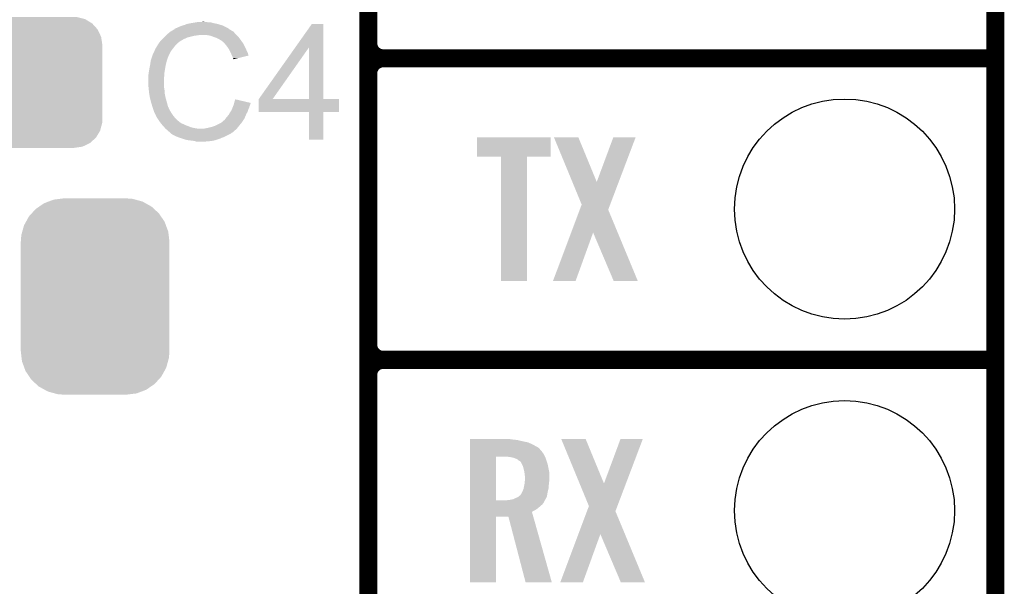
# Model space of a CAD drawing. Extents: x -0.05 to 0.95, y -0.15 to 2.1.
# Tile 17 of 28: x 0.63 to 0.95, y 0.37 to 0.56. Entities that reach past the tile are written whole.
import ezdxf

# ---------------------------------------------------------------- set-up
doc = ezdxf.new("R2010")
doc.units = 0
doc.layers.get('0').update_dxf_attribs({"linetype": 'CONTINUOUS'})
for name, color, linetype in [('ENOCEAN_5_CLICK_V101_GKO', 5, 'CONTINUOUS'), ('ENOCEAN_5_CLICK_V101_GTO', 14, 'CONTINUOUS'), ('ENOCEAN_5_CLICK_V101_GTS', 12, 'CONTINUOUS')]:
    doc.layers.add(name, color=color, linetype=linetype)

# ---------------------------------------------------------------- blocks, each defined once
blk = doc.blocks.new('CUSTOM_74')
for points in [[(-0.01818, 0.01957), (-0.01755, 0.02014), (0.01832, 0.01957), (0.01738, 0.02014)], [(-0.01755, 0.02014), (-0.01578, 0.02098), (0.01738, 0.02014), (0.01599, 0.02098)], [(-0.01578, 0.02098), (-0.01509, 0.0213), (0.01599, 0.02098), (0.01472, 0.0213)], [(-0.01509, 0.0213), (-0.01273, 0.02165), (0.01472, 0.0213), (0.01336, 0.02165)], [(-0.01273, 0.02165), (-0.0124, 0.0217), (0.01336, 0.02165), (0.0124, 0.0217)], [(-0.02098, 0.01599), (-0.02004, 0.01755), (0.02088, 0.01599), (0.02014, 0.01755)], [(-0.02004, 0.01755), (-0.01957, 0.01832), (0.02014, 0.01755), (0.01945, 0.01832)], [(-0.01957, 0.01832), (-0.01818, 0.01957), (0.01945, 0.01832), (0.01832, 0.01957)], [(-0.0217, 0.0124), (-0.02165, 0.01336), (0.0217, 0.0124), (0.02156, 0.01336)], [(-0.02165, 0.01336), (-0.02121, 0.01509), (0.02156, 0.01336), (0.0213, 0.01509)], [(-0.02121, 0.01509), (-0.02098, 0.01599), (0.0213, 0.01509), (0.02088, 0.01599)], [(-0.0217, -0.0124), (-0.0217, 0.0124), (0.0217, -0.0124), (0.0217, 0.0124)], [(-0.02156, -0.01336), (-0.0217, -0.0124), (0.02165, -0.01336), (0.0217, -0.0124)], [(-0.0213, -0.01509), (-0.02156, -0.01336), (0.02121, -0.01509), (0.02165, -0.01336)], [(-0.02088, -0.01599), (-0.0213, -0.01509), (0.02098, -0.01599), (0.02121, -0.01509)], [(-0.02014, -0.01755), (-0.02088, -0.01599), (0.02004, -0.01755), (0.02098, -0.01599)], [(-0.01945, -0.01832), (-0.02014, -0.01755), (0.01957, -0.01832), (0.02004, -0.01755)], [(-0.01832, -0.01957), (-0.01945, -0.01832), (0.01818, -0.01957), (0.01957, -0.01832)], [(-0.01738, -0.02014), (-0.01832, -0.01957), (0.01755, -0.02014), (0.01818, -0.01957)], [(-0.01599, -0.02098), (-0.01738, -0.02014), (0.01578, -0.02098), (0.01755, -0.02014)], [(-0.01472, -0.0213), (-0.01599, -0.02098), (0.01509, -0.0213), (0.01578, -0.02098)], [(-0.01336, -0.02165), (-0.01472, -0.0213), (0.01273, -0.02165), (0.01509, -0.0213)], [(-0.0124, -0.0217), (-0.01336, -0.02165), (0.0124, -0.0217), (0.01273, -0.02165)]]:
    blk.add_solid(points)
blk = doc.blocks.new('CUSTOM_75')
for points in [[(-0.01968, 0.02906), (-0.01854, 0.02983), (0.01954, 0.02906), (0.01871, 0.02983)], [(-0.01854, 0.02983), (-0.01688, 0.03095), (0.01871, 0.02983), (0.01668, 0.03095)], [(-0.01688, 0.03095), (-0.01548, 0.03148), (0.01668, 0.03095), (0.01575, 0.03148)], [(-0.01548, 0.03148), (-0.01371, 0.03214), (0.01575, 0.03148), (0.01336, 0.03214)], [(-0.01371, 0.03214), (-0.01173, 0.03238), (0.01336, 0.03214), (0.01249, 0.03238)], [(-0.01173, 0.03238), (-0.01035, 0.03255), (0.01249, 0.03238), (0.01035, 0.03255)], [(-0.02297, 0.02473), (-0.02196, 0.02656), (0.02308, 0.02473), (0.02185, 0.02656)], [(-0.02196, 0.02656), (-0.02107, 0.02754), (0.02185, 0.02656), (0.02119, 0.02754)], [(-0.02107, 0.02754), (-0.01968, 0.02906), (0.02119, 0.02754), (0.01954, 0.02906)], [(-0.02416, 0.02156), (-0.02359, 0.0236), (0.02425, 0.02156), (0.02349, 0.0236)], [(-0.02359, 0.0236), (-0.02297, 0.02473), (0.02349, 0.0236), (0.02308, 0.02473)], [(-0.02465, 0.0182), (-0.02449, 0.02034), (0.02465, 0.0182), (0.0244, 0.02034)], [(-0.02449, 0.02034), (-0.02416, 0.02156), (0.0244, 0.02034), (0.02425, 0.02156)], [(-0.02465, -0.0182), (-0.02465, 0.0182), (0.02465, -0.0182), (0.02465, 0.0182)], [(-0.0244, -0.02034), (-0.02465, -0.0182), (0.02449, -0.02034), (0.02465, -0.0182)], [(-0.02425, -0.02156), (-0.0244, -0.02034), (0.02415, -0.02156), (0.02449, -0.02034)], [(-0.02349, -0.0236), (-0.02425, -0.02156), (0.02359, -0.0236), (0.02415, -0.02156)], [(-0.02308, -0.02473), (-0.02349, -0.0236), (0.02297, -0.02473), (0.02359, -0.0236)], [(-0.02185, -0.02656), (-0.02308, -0.02473), (0.02196, -0.02656), (0.02297, -0.02473)], [(-0.02119, -0.02754), (-0.02185, -0.02656), (0.02107, -0.02754), (0.02196, -0.02656)], [(-0.01954, -0.02906), (-0.02119, -0.02754), (0.01968, -0.02906), (0.02107, -0.02754)], [(-0.01871, -0.02983), (-0.01954, -0.02906), (0.01854, -0.02983), (0.01968, -0.02906)], [(-0.01668, -0.03095), (-0.01871, -0.02983), (0.01688, -0.03095), (0.01854, -0.02983)], [(-0.01575, -0.03148), (-0.01668, -0.03095), (0.01548, -0.03148), (0.01688, -0.03095)], [(-0.01336, -0.03214), (-0.01575, -0.03148), (0.01371, -0.03214), (0.01548, -0.03148)], [(-0.01249, -0.03238), (-0.01336, -0.03214), (0.01173, -0.03238), (0.01371, -0.03214)], [(-0.01035, -0.03255), (-0.01249, -0.03238), (0.01035, -0.03255), (0.01173, -0.03238)]]:
    blk.add_solid(points)
blk = doc.blocks.new('ROUND_15')
blk.add_circle((0, 0), 0.0365)

msp = doc.modelspace()

# ---------------------------------------------------------------- linework, layer by layer
at = {"layer": 'ENOCEAN_5_CLICK_V101_GKO', "const_width": 0.006}
msp.add_lwpolyline([(0.95, -0.05), (0.95, 2.01)], dxfattribs=at)
at = {"layer": 'ENOCEAN_5_CLICK_V101_GTO', "const_width": 0.006}
for points in [[(0.742, -0.022), (0.742, 0.667)], [(0.742, 0.555), (0.742, 0.645)], [(0.747, 0.55), (0.95, 0.55)], [(0.747, 0.55), (0.95, 0.55)], [(0.742, 0.455), (0.742, 0.545)], [(0.747, 0.45), (0.95, 0.45)], [(0.747, 0.45), (0.95, 0.45)], [(0.742, 0.355), (0.742, 0.445)]]:
    msp.add_lwpolyline(points, dxfattribs=at)
for points in [[(0.742, 0.555, 0.414214), (0.747, 0.55)], [(0.747, 0.55, 0.414214), (0.742, 0.545)], [(0.747, 0.55, 0.414214), (0.742, 0.545)], [(0.742, 0.455, 0.414214), (0.747, 0.45)], [(0.747, 0.45, 0.414214), (0.742, 0.445)], [(0.747, 0.45, 0.414214), (0.742, 0.445)]]:
    msp.add_lwpolyline(points, format="xyb", dxfattribs=at)
at = {"layer": 'ENOCEAN_5_CLICK_V101_GTO'}
for points in [[(0.6835, 0.5617), (0.6847, 0.5619), (0.6905, 0.5617), (0.6898, 0.5619)], [(0.6847, 0.5619), (0.6853, 0.562), (0.6891, 0.5619), (0.6885, 0.562)], [(0.6853, 0.562), (0.6871, 0.5621), (0.688, 0.562), (0.6876, 0.5621)], [(0.67571, 0.5583), (0.67606, 0.5586), (0.6977, 0.5583), (0.6975, 0.5586)], [(0.67606, 0.5586), (0.6763, 0.5588), (0.6975, 0.5586), (0.6973, 0.5588)], [(0.6763, 0.5588), (0.67647, 0.5589), (0.6973, 0.5588), (0.6972, 0.5589)], [(0.67647, 0.5589), (0.67663, 0.559), (0.6972, 0.5589), (0.697, 0.559)], [(0.67663, 0.559), (0.6768, 0.5591), (0.697, 0.559), (0.6969, 0.5591)], [(0.6768, 0.5591), (0.67763, 0.5596), (0.6968, 0.5591), (0.696, 0.5596)], [(0.6768, 0.5591), (0.6768, 0.5591), (0.6969, 0.5591), (0.6968, 0.5591)], [(0.67763, 0.5596), (0.6778, 0.5597), (0.696, 0.5596), (0.69586, 0.5597)], [(0.6778, 0.5598), (0.6782, 0.56), (0.69572, 0.5598), (0.69544, 0.56)], [(0.6778, 0.5597), (0.6778, 0.5598), (0.69586, 0.5597), (0.69572, 0.5598)], [(0.6782, 0.56), (0.6785, 0.5601), (0.69544, 0.56), (0.6953, 0.5601)], [(0.6785, 0.5601), (0.6789, 0.5603), (0.6953, 0.5601), (0.6949, 0.5603)], [(0.6789, 0.5603), (0.6794, 0.5605), (0.6949, 0.5603), (0.6945, 0.5605)], [(0.6794, 0.5605), (0.6799, 0.5607), (0.6945, 0.5605), (0.69405, 0.5607)], [(0.6799, 0.5607), (0.6805, 0.5609), (0.69405, 0.5607), (0.6936, 0.5609)], [(0.6805, 0.5609), (0.6812, 0.5611), (0.6936, 0.5609), (0.69296, 0.5611)], [(0.6812, 0.5611), (0.6819, 0.5614), (0.69296, 0.5611), (0.692, 0.5614)], [(0.6819, 0.5614), (0.6835, 0.5617), (0.692, 0.5614), (0.6905, 0.5617)], [(0.71786, 0.5537), (0.7233, 0.5614), (0.7271, 0.5537), (0.7271, 0.5614)], [(0.7233, 0.5614), (0.7233, 0.5614), (0.7271, 0.5614), (0.7233, 0.5614)], [(0.67269, 0.5552), (0.6729, 0.5555), (0.679, 0.5552), (0.6794, 0.5555)], [(0.6729, 0.5555), (0.67299, 0.5556), (0.6794, 0.5555), (0.6795, 0.5556)], [(0.67299, 0.5556), (0.67363, 0.5563), (0.6795, 0.5556), (0.6807, 0.5563)], [(0.67363, 0.5563), (0.6739, 0.5566), (0.6807, 0.5563), (0.68135, 0.5566)], [(0.6739, 0.5566), (0.6742, 0.5569), (0.68135, 0.5566), (0.682, 0.5569)], [(0.6742, 0.5569), (0.6748, 0.5575), (0.682, 0.5569), (0.6844, 0.5575)], [(0.6748, 0.5575), (0.6749, 0.5576), (0.6844, 0.5575), (0.6854, 0.5576)], [(0.6749, 0.5576), (0.675, 0.5577), (0.6854, 0.5576), (0.6859, 0.5577)], [(0.675, 0.5577), (0.67571, 0.5583), (0.6983, 0.5577), (0.6977, 0.5583)], [(0.6896, 0.5575), (0.6884, 0.5577), (0.6985, 0.5575), (0.6983, 0.5577)], [(0.6907, 0.5571), (0.6896, 0.5575), (0.6989, 0.5571), (0.6985, 0.5575)], [(0.691, 0.557), (0.6907, 0.5571), (0.699, 0.557), (0.6989, 0.5571)], [(0.6916, 0.5568), (0.691, 0.557), (0.69916, 0.5568), (0.699, 0.557)], [(0.6922, 0.5565), (0.6916, 0.5568), (0.6994, 0.5565), (0.69916, 0.5568)], [(0.6924, 0.5564), (0.6922, 0.5565), (0.69947, 0.5564), (0.6994, 0.5565)], [(0.6929, 0.5561), (0.6924, 0.5564), (0.69969, 0.5561), (0.69947, 0.5564)], [(0.6933, 0.5559), (0.6929, 0.5561), (0.69983, 0.5559), (0.69969, 0.5561)], [(0.6934, 0.5558), (0.6933, 0.5559), (0.6999, 0.5558), (0.69983, 0.5559)], [(0.69419, 0.5551), (0.6934, 0.5558), (0.7004, 0.5551), (0.6999, 0.5558)], [(0.6705, 0.5512), (0.67102, 0.5523), (0.67595, 0.5512), (0.6765, 0.5523)], [(0.67102, 0.5523), (0.6713, 0.5529), (0.6765, 0.5523), (0.67697, 0.5529)], [(0.6713, 0.553), (0.6714, 0.5531), (0.67704, 0.553), (0.67712, 0.5531)], [(0.6713, 0.5529), (0.6713, 0.553), (0.67697, 0.5529), (0.67704, 0.553)], [(0.6714, 0.5531), (0.6715, 0.5534), (0.67712, 0.5531), (0.67736, 0.5534)], [(0.6715, 0.5534), (0.6717, 0.5536), (0.67736, 0.5534), (0.67751, 0.5536)], [(0.6717, 0.5536), (0.6719, 0.554), (0.67751, 0.5536), (0.67782, 0.554)], [(0.6719, 0.554), (0.67196, 0.5541), (0.67782, 0.554), (0.6779, 0.5541)], [(0.67196, 0.5541), (0.6722, 0.5545), (0.6779, 0.5541), (0.6783, 0.5545)], [(0.6722, 0.5545), (0.67269, 0.5552), (0.6783, 0.5545), (0.679, 0.5552)], [(0.6943, 0.555), (0.69419, 0.5551), (0.70046, 0.555), (0.7004, 0.5551)], [(0.69478, 0.5544), (0.6943, 0.555), (0.7008, 0.5544), (0.70046, 0.555)], [(0.6951, 0.554), (0.69478, 0.5544), (0.701, 0.554), (0.7008, 0.5544)], [(0.69538, 0.5536), (0.6951, 0.554), (0.7012, 0.5536), (0.701, 0.554)], [(0.6958, 0.553), (0.69538, 0.5536), (0.70147, 0.553), (0.7012, 0.5536)], [(0.69595, 0.5527), (0.6958, 0.553), (0.7016, 0.5527), (0.70147, 0.553)], [(0.6963, 0.552), (0.69595, 0.5527), (0.70195, 0.552), (0.7016, 0.5527)], [(0.69634, 0.5519), (0.6963, 0.552), (0.702, 0.5519), (0.70195, 0.552)], [(0.7057, 0.5365), (0.71786, 0.5537), (0.7103, 0.5365), (0.7224, 0.5537)], [(0.7224, 0.5365), (0.7224, 0.5537), (0.7271, 0.5365), (0.7271, 0.5537)], [(0.66975, 0.5485), (0.66988, 0.5493), (0.675, 0.5485), (0.6752, 0.5493)], [(0.66988, 0.5493), (0.6699, 0.5494), (0.6752, 0.5493), (0.67525, 0.5494)], [(0.6699, 0.5494), (0.66993, 0.5495), (0.67525, 0.5494), (0.6753, 0.5495)], [(0.66993, 0.5495), (0.67, 0.5497), (0.6753, 0.5495), (0.6753, 0.5497)], [(0.67, 0.5497), (0.67003, 0.5498), (0.6753, 0.5497), (0.6754, 0.5498)], [(0.67003, 0.5498), (0.67007, 0.5499), (0.6754, 0.5498), (0.6754, 0.5499)], [(0.67007, 0.5499), (0.67047, 0.5511), (0.6754, 0.5499), (0.6759, 0.5511)], [(0.67047, 0.5511), (0.6705, 0.5512), (0.6759, 0.5511), (0.67595, 0.5512)], [(0.6967, 0.5511), (0.69634, 0.5519), (0.70224, 0.5511), (0.702, 0.5519)], [(0.6968, 0.5509), (0.6967, 0.5511), (0.7023, 0.5509), (0.70224, 0.5511)], [(0.6969, 0.5507), (0.6968, 0.5509), (0.70147, 0.5507), (0.7023, 0.5509)], [(0.6971, 0.5501), (0.6969, 0.5507), (0.69896, 0.5501), (0.70147, 0.5507)], [(0.6973, 0.5499), (0.6971, 0.5501), (0.69813, 0.5499), (0.69896, 0.5501)], [(0.6973, 0.5497), (0.6973, 0.5499), (0.6973, 0.5497), (0.69813, 0.5499)], [(0.6692, 0.5453), (0.6693, 0.546), (0.6744, 0.5453), (0.67452, 0.546)], [(0.6693, 0.546), (0.66939, 0.5465), (0.67452, 0.546), (0.6746, 0.5465)], [(0.66939, 0.5465), (0.6696, 0.5476), (0.6746, 0.5465), (0.6748, 0.5476)], [(0.6696, 0.5476), (0.66975, 0.5485), (0.6748, 0.5476), (0.675, 0.5485)], [(0.669, 0.5431), (0.6691, 0.5435), (0.67424, 0.5431), (0.67427, 0.5435)], [(0.669, 0.5425), (0.669, 0.5431), (0.6742, 0.5425), (0.67424, 0.5431)], [(0.66905, 0.5416), (0.669, 0.5425), (0.6742, 0.5416), (0.6742, 0.5425)], [(0.6691, 0.5446), (0.6692, 0.5453), (0.67435, 0.5446), (0.6744, 0.5453)], [(0.6691, 0.5435), (0.6691, 0.5446), (0.67427, 0.5435), (0.67435, 0.5446)], [(0.66906, 0.5413), (0.66905, 0.5416), (0.6743, 0.5413), (0.6742, 0.5416)], [(0.6691, 0.5405), (0.66906, 0.5413), (0.6743, 0.5405), (0.6743, 0.5413)], [(0.66913, 0.5402), (0.6691, 0.5405), (0.6743, 0.5402), (0.6743, 0.5405)], [(0.66919, 0.5396), (0.66913, 0.5402), (0.6744, 0.5396), (0.6743, 0.5402)], [(0.6693, 0.5385), (0.66919, 0.5396), (0.67448, 0.5385), (0.6744, 0.5396)], [(0.66934, 0.5383), (0.6693, 0.5385), (0.6745, 0.5383), (0.67448, 0.5385)], [(0.6696, 0.5368), (0.66934, 0.5383), (0.6748, 0.5368), (0.6745, 0.5383)], [(0.6698, 0.536), (0.6696, 0.5368), (0.67503, 0.536), (0.6748, 0.5368)], [(0.66997, 0.5354), (0.6698, 0.536), (0.6752, 0.5354), (0.67503, 0.536)], [(0.6976, 0.5355), (0.6979, 0.5364), (0.70172, 0.5355), (0.6979, 0.5364)], [(0.7057, 0.5322), (0.7057, 0.5365), (0.7323, 0.5322), (0.7323, 0.5365)], [(0.7057, 0.5365), (0.7057, 0.5365), (0.7323, 0.5365), (0.7271, 0.5365)], [(0.7057, 0.5365), (0.7057, 0.5365), (0.7224, 0.5365), (0.72038, 0.5365)], [(0.7057, 0.5365), (0.7057, 0.5365), (0.72038, 0.5365), (0.7103, 0.5365)], [(0.6702, 0.5346), (0.66997, 0.5354), (0.67541, 0.5346), (0.6752, 0.5354)], [(0.67043, 0.5339), (0.6702, 0.5346), (0.6756, 0.5339), (0.67541, 0.5346)], [(0.67047, 0.5338), (0.67043, 0.5339), (0.6757, 0.5338), (0.6756, 0.5339)], [(0.67053, 0.5336), (0.67047, 0.5338), (0.6758, 0.5336), (0.6757, 0.5338)], [(0.6706, 0.5334), (0.67053, 0.5336), (0.67587, 0.5334), (0.6758, 0.5336)], [(0.67063, 0.5333), (0.6706, 0.5334), (0.6759, 0.5333), (0.67587, 0.5334)], [(0.6707, 0.533), (0.67063, 0.5333), (0.67605, 0.533), (0.6759, 0.5333)], [(0.6708, 0.5327), (0.6707, 0.533), (0.6762, 0.5327), (0.67605, 0.533)], [(0.6709, 0.5324), (0.6708, 0.5327), (0.67639, 0.5324), (0.6762, 0.5327)], [(0.671, 0.5322), (0.6709, 0.5324), (0.67651, 0.5322), (0.67639, 0.5324)], [(0.69634, 0.5323), (0.6965, 0.5325), (0.702, 0.5323), (0.70206, 0.5325)], [(0.6965, 0.5325), (0.69671, 0.533), (0.70206, 0.5325), (0.7022, 0.533)], [(0.69671, 0.533), (0.69697, 0.5336), (0.7022, 0.533), (0.7025, 0.5336)], [(0.69697, 0.5336), (0.6971, 0.5339), (0.7025, 0.5336), (0.70256, 0.5339)], [(0.6971, 0.5339), (0.69717, 0.5341), (0.70256, 0.5339), (0.7026, 0.5341)], [(0.69717, 0.5341), (0.69732, 0.5345), (0.7026, 0.5341), (0.7028, 0.5345)], [(0.69732, 0.5345), (0.6974, 0.5347), (0.7028, 0.5345), (0.70285, 0.5347)], [(0.6974, 0.5347), (0.69745, 0.5349), (0.70285, 0.5347), (0.7029, 0.5349)], [(0.69745, 0.5349), (0.6975, 0.5351), (0.7029, 0.5349), (0.703, 0.5351)], [(0.6975, 0.5351), (0.69752, 0.5352), (0.703, 0.5351), (0.703, 0.5352)], [(0.69752, 0.5352), (0.6976, 0.5355), (0.703, 0.5352), (0.70172, 0.5355)], [(0.67114, 0.5319), (0.671, 0.5322), (0.6767, 0.5319), (0.67651, 0.5322)], [(0.67156, 0.531), (0.67114, 0.5319), (0.6773, 0.531), (0.6767, 0.5319)], [(0.6718, 0.5305), (0.67156, 0.531), (0.6777, 0.5305), (0.6773, 0.531)], [(0.67213, 0.53), (0.6718, 0.5305), (0.6781, 0.53), (0.6777, 0.5305)], [(0.67267, 0.5292), (0.67213, 0.53), (0.679, 0.5292), (0.6781, 0.53)], [(0.6728, 0.529), (0.67267, 0.5292), (0.67925, 0.529), (0.679, 0.5292)], [(0.6938, 0.5291), (0.6941, 0.5294), (0.7003, 0.5291), (0.7005, 0.5294)], [(0.6941, 0.5294), (0.6943, 0.5295), (0.7005, 0.5294), (0.70057, 0.5295)], [(0.6943, 0.5295), (0.6945, 0.5298), (0.70057, 0.5295), (0.70077, 0.5298)], [(0.6945, 0.5298), (0.69465, 0.53), (0.70077, 0.5298), (0.7009, 0.53)], [(0.69465, 0.53), (0.6948, 0.5302), (0.7009, 0.53), (0.70099, 0.5302)], [(0.6948, 0.5302), (0.6951, 0.5305), (0.70099, 0.5302), (0.70112, 0.5305)], [(0.6951, 0.5305), (0.6954, 0.5309), (0.70112, 0.5305), (0.70129, 0.5309)], [(0.6954, 0.5309), (0.6958, 0.5314), (0.70129, 0.5309), (0.70151, 0.5314)], [(0.6958, 0.5314), (0.6959, 0.5316), (0.70151, 0.5314), (0.7016, 0.5316)], [(0.6959, 0.5316), (0.6961, 0.532), (0.7016, 0.5316), (0.70183, 0.532)], [(0.6961, 0.532), (0.69634, 0.5323), (0.70183, 0.532), (0.702, 0.5323)], [(0.7224, 0.523), (0.7224, 0.5322), (0.7271, 0.523), (0.7271, 0.5322)], [(0.7224, 0.5322), (0.7224, 0.5322), (0.7271, 0.5322), (0.7323, 0.5322)], [(0.67326, 0.5284), (0.6728, 0.529), (0.68, 0.5284), (0.67925, 0.529)], [(0.67342, 0.5282), (0.67326, 0.5284), (0.6806, 0.5282), (0.6802, 0.5284)], [(0.67326, 0.5284), (0.67326, 0.5284), (0.6802, 0.5284), (0.68, 0.5284)], [(0.67349, 0.5281), (0.67342, 0.5282), (0.6809, 0.5281), (0.6806, 0.5282)], [(0.67365, 0.5279), (0.67349, 0.5281), (0.6812, 0.5279), (0.6809, 0.5281)], [(0.6738, 0.5277), (0.67365, 0.5279), (0.68173, 0.5277), (0.6812, 0.5279)], [(0.6739, 0.5276), (0.6738, 0.5277), (0.682, 0.5276), (0.68173, 0.5277)], [(0.6743, 0.5272), (0.6739, 0.5276), (0.683, 0.5272), (0.682, 0.5276)], [(0.67454, 0.5269), (0.6743, 0.5272), (0.6841, 0.5269), (0.683, 0.5272)], [(0.6747, 0.5267), (0.67454, 0.5269), (0.6853, 0.5267), (0.6841, 0.5269)], [(0.6752, 0.5263), (0.6747, 0.5267), (0.698, 0.5263), (0.6984, 0.5267)], [(0.6756, 0.5259), (0.6752, 0.5263), (0.69754, 0.5259), (0.698, 0.5263)], [(0.676, 0.5256), (0.6756, 0.5259), (0.6972, 0.5256), (0.69754, 0.5259)], [(0.6877, 0.5267), (0.6881, 0.5268), (0.6984, 0.5267), (0.6985, 0.5268)], [(0.6881, 0.5268), (0.6886, 0.5269), (0.6985, 0.5268), (0.6986, 0.5269)], [(0.6886, 0.5269), (0.6891, 0.527), (0.6986, 0.5269), (0.69867, 0.527)], [(0.6891, 0.527), (0.6903, 0.5273), (0.69867, 0.527), (0.6989, 0.5273)], [(0.6903, 0.5273), (0.6914, 0.5277), (0.6989, 0.5273), (0.6992, 0.5277)], [(0.6914, 0.5277), (0.6926, 0.5283), (0.6992, 0.5277), (0.69973, 0.5283)], [(0.6926, 0.5283), (0.69295, 0.5285), (0.69973, 0.5283), (0.6999, 0.5285)], [(0.69295, 0.5285), (0.6933, 0.5287), (0.6999, 0.5285), (0.70003, 0.5287)], [(0.6933, 0.5287), (0.6938, 0.5291), (0.70003, 0.5287), (0.7003, 0.5291)], [(0.6762, 0.5254), (0.676, 0.5256), (0.697, 0.5254), (0.6971, 0.5256)], [(0.676, 0.5256), (0.676, 0.5256), (0.6971, 0.5256), (0.6972, 0.5256)], [(0.6763, 0.5253), (0.6762, 0.5254), (0.6967, 0.5253), (0.697, 0.5254)], [(0.6765, 0.5251), (0.6763, 0.5253), (0.6965, 0.5251), (0.6967, 0.5253)], [(0.6768, 0.5249), (0.6765, 0.5251), (0.69617, 0.5249), (0.6965, 0.5251)], [(0.6769, 0.5248), (0.6769, 0.5249), (0.696, 0.5248), (0.69617, 0.5249)], [(0.6785, 0.524), (0.6769, 0.5248), (0.6944, 0.524), (0.696, 0.5248)], [(0.67935, 0.5237), (0.6785, 0.524), (0.6936, 0.5237), (0.6944, 0.524)], [(0.6802, 0.5234), (0.67935, 0.5237), (0.6929, 0.5234), (0.6936, 0.5237)], [(0.6818, 0.5229), (0.6802, 0.5234), (0.6914, 0.5229), (0.6929, 0.5234)], [(0.6826, 0.5228), (0.6818, 0.5229), (0.6911, 0.5228), (0.6914, 0.5229)], [(0.6842, 0.5226), (0.6826, 0.5228), (0.6902, 0.5226), (0.6911, 0.5228)], [(0.68455, 0.5225), (0.6842, 0.5226), (0.6892, 0.5225), (0.6902, 0.5226)], [(0.7781, 0.5174), (0.7781, 0.5238), (0.8025, 0.5174), (0.8025, 0.5238)], [(0.7781, 0.5238), (0.7781, 0.5238), (0.8025, 0.5238), (0.7781, 0.5238)], [(0.80971, 0.509), (0.8036, 0.5238), (0.8178, 0.509), (0.8117, 0.5238)], [(0.8036, 0.5238), (0.8036, 0.5238), (0.8117, 0.5238), (0.8036, 0.5238)], [(0.8178, 0.509), (0.8233, 0.5238), (0.82509, 0.509), (0.8307, 0.5238)], [(0.8233, 0.5238), (0.8233, 0.5238), (0.8307, 0.5238), (0.8233, 0.5238)], [(0.6849, 0.5224), (0.68455, 0.5225), (0.6881, 0.5224), (0.6892, 0.5225)], [(0.6864, 0.5223), (0.686, 0.5224), (0.687, 0.5223), (0.6881, 0.5224)], [(0.786, 0.4762), (0.786, 0.5174), (0.7947, 0.4762), (0.7947, 0.5174)], [(0.786, 0.5174), (0.786, 0.5174), (0.7947, 0.5174), (0.8025, 0.5174)], [(0.8128, 0.5015), (0.80971, 0.509), (0.82225, 0.5015), (0.82509, 0.509)], [(0.80931, 0.4922), (0.81216, 0.4998), (0.82476, 0.4922), (0.8216, 0.4998)], [(0.81216, 0.4998), (0.8128, 0.5015), (0.8216, 0.4998), (0.82225, 0.5015)], [(0.8033, 0.4762), (0.80931, 0.4922), (0.8108, 0.4762), (0.8166, 0.4922)], [(0.8234, 0.4762), (0.8166, 0.4922), (0.8314, 0.4762), (0.82476, 0.4922)], [(0.8314, 0.4762), (0.8314, 0.4762), (0.8314, 0.4762), (0.8234, 0.4762)], [(0.7757, 0.4237), (0.7757, 0.4238), (0.7891, 0.4237), (0.7884, 0.4238)], [(0.7757, 0.4236), (0.7757, 0.4237), (0.7898, 0.4236), (0.7891, 0.4237)], [(0.7757, 0.4234), (0.7757, 0.4236), (0.7915, 0.4234), (0.7898, 0.4236)], [(0.7757, 0.423), (0.7757, 0.4234), (0.7932, 0.423), (0.7915, 0.4234)], [(0.7757, 0.4226), (0.7757, 0.423), (0.7951, 0.4226), (0.7932, 0.423)], [(0.7757, 0.4218), (0.7757, 0.4226), (0.7968, 0.4218), (0.7951, 0.4226)], [(0.7757, 0.4209), (0.7757, 0.4218), (0.7984, 0.4209), (0.7968, 0.4218)], [(0.81211, 0.409), (0.806, 0.4238), (0.8202, 0.409), (0.8141, 0.4238)], [(0.806, 0.4238), (0.806, 0.4238), (0.8141, 0.4238), (0.806, 0.4238)], [(0.8202, 0.409), (0.8257, 0.4238), (0.82749, 0.409), (0.8331, 0.4238)], [(0.8257, 0.4238), (0.8257, 0.4238), (0.8331, 0.4238), (0.8257, 0.4238)], [(0.7757, 0.4208), (0.7757, 0.4209), (0.7986, 0.4208), (0.7984, 0.4209)], [(0.7757, 0.4203), (0.7757, 0.4208), (0.799, 0.4203), (0.7986, 0.4208)], [(0.7757, 0.4196), (0.7757, 0.4203), (0.7996, 0.4196), (0.799, 0.4203)], [(0.7757, 0.4186), (0.7757, 0.4196), (0.8003, 0.4186), (0.7996, 0.4196)], [(0.7757, 0.4179), (0.7757, 0.4186), (0.80062, 0.4179), (0.8003, 0.4186)], [(0.7757, 0.4034), (0.7757, 0.4179), (0.7844, 0.4034), (0.7844, 0.4179)], [(0.7889, 0.4178), (0.7877, 0.4179), (0.80067, 0.4178), (0.80062, 0.4179)], [(0.7899, 0.4176), (0.7889, 0.4178), (0.80076, 0.4176), (0.80067, 0.4178)], [(0.7908, 0.4173), (0.7899, 0.4176), (0.8009, 0.4173), (0.80076, 0.4176)], [(0.7915, 0.417), (0.7908, 0.4173), (0.801, 0.417), (0.8009, 0.4173)], [(0.7919, 0.4166), (0.7915, 0.417), (0.80113, 0.4166), (0.801, 0.417)], [(0.7923, 0.4164), (0.7919, 0.4166), (0.8012, 0.4164), (0.80113, 0.4166)], [(0.7926, 0.4161), (0.7923, 0.4164), (0.8013, 0.4161), (0.8012, 0.4164)], [(0.79294, 0.4155), (0.7926, 0.4161), (0.8015, 0.4155), (0.8013, 0.4161)], [(0.793, 0.4154), (0.79294, 0.4155), (0.80152, 0.4154), (0.8015, 0.4155)], [(0.7934, 0.4145), (0.793, 0.4154), (0.8017, 0.4145), (0.80152, 0.4154)], [(0.7936, 0.4136), (0.7934, 0.4145), (0.80188, 0.4136), (0.8017, 0.4145)], [(0.79363, 0.4135), (0.7936, 0.4136), (0.8019, 0.4135), (0.80188, 0.4136)], [(0.7938, 0.4128), (0.79363, 0.4135), (0.80203, 0.4128), (0.8019, 0.4135)], [(0.79384, 0.4124), (0.7938, 0.4128), (0.8021, 0.4124), (0.80203, 0.4128)], [(0.7939, 0.4119), (0.79384, 0.4124), (0.8021, 0.4119), (0.8021, 0.4124)], [(0.794, 0.4113), (0.7939, 0.4119), (0.8021, 0.4113), (0.8021, 0.4119)], [(0.7937, 0.4081), (0.79377, 0.4085), (0.80187, 0.4081), (0.8019, 0.4085)], [(0.79377, 0.4085), (0.7939, 0.4092), (0.8019, 0.4085), (0.80197, 0.4092)], [(0.7939, 0.4092), (0.79392, 0.4095), (0.80197, 0.4092), (0.802, 0.4095)], [(0.79392, 0.4095), (0.79399, 0.4104), (0.802, 0.4095), (0.8021, 0.4104)], [(0.79399, 0.4104), (0.794, 0.4106), (0.8021, 0.4104), (0.8021, 0.4106)], [(0.794, 0.4106), (0.794, 0.4113), (0.8021, 0.4106), (0.8021, 0.4113)], [(0.8152, 0.4015), (0.81211, 0.409), (0.82464, 0.4015), (0.82749, 0.409)], [(0.79205, 0.4048), (0.7924, 0.4051), (0.8013, 0.4048), (0.80135, 0.4051)], [(0.7924, 0.4051), (0.7925, 0.4052), (0.80135, 0.4051), (0.80136, 0.4052)], [(0.7925, 0.4052), (0.7929, 0.4058), (0.80136, 0.4052), (0.80145, 0.4058)], [(0.7929, 0.4058), (0.79305, 0.4061), (0.80145, 0.4058), (0.8015, 0.4061)], [(0.79305, 0.4061), (0.7932, 0.4064), (0.8015, 0.4061), (0.80158, 0.4064)], [(0.7932, 0.4064), (0.7935, 0.4072), (0.80158, 0.4064), (0.80178, 0.4072)], [(0.7935, 0.4072), (0.79352, 0.4073), (0.80178, 0.4072), (0.8018, 0.4073)], [(0.79352, 0.4073), (0.7937, 0.4081), (0.8018, 0.4073), (0.80187, 0.4081)], [(0.7757, 0.4028), (0.7757, 0.4034), (0.8003, 0.4028), (0.8006, 0.4034)], [(0.7757, 0.4034), (0.7757, 0.4034), (0.7878, 0.4034), (0.7844, 0.4034)], [(0.7757, 0.4021), (0.7757, 0.4028), (0.7998, 0.4021), (0.8003, 0.4028)], [(0.7757, 0.4015), (0.7757, 0.4021), (0.7991, 0.4015), (0.7998, 0.4021)], [(0.7878, 0.4034), (0.7884, 0.4035), (0.8006, 0.4034), (0.80065, 0.4035)], [(0.7884, 0.4035), (0.7892, 0.4036), (0.80065, 0.4035), (0.8007, 0.4036)], [(0.7892, 0.4036), (0.78965, 0.4037), (0.8007, 0.4036), (0.8008, 0.4037)], [(0.78965, 0.4037), (0.7901, 0.4038), (0.8008, 0.4037), (0.80085, 0.4038)], [(0.7901, 0.4038), (0.7909, 0.4042), (0.80085, 0.4038), (0.80103, 0.4042)], [(0.7909, 0.4042), (0.7917, 0.4045), (0.80103, 0.4042), (0.80116, 0.4045)], [(0.7917, 0.4045), (0.79205, 0.4048), (0.80116, 0.4045), (0.8013, 0.4048)], [(0.7757, 0.4008), (0.7757, 0.4015), (0.7983, 0.4008), (0.7991, 0.4015)], [(0.7757, 0.4002), (0.7757, 0.4008), (0.7974, 0.4002), (0.7983, 0.4008)], [(0.7757, 0.3996), (0.7757, 0.4002), (0.7963, 0.3996), (0.7974, 0.4002)], [(0.7757, 0.398), (0.7757, 0.3996), (0.79675, 0.398), (0.7963, 0.3996)], [(0.81171, 0.3922), (0.81456, 0.3998), (0.82716, 0.3922), (0.824, 0.3998)], [(0.81456, 0.3998), (0.8152, 0.4015), (0.824, 0.3998), (0.82464, 0.4015)], [(0.7757, 0.3762), (0.7757, 0.398), (0.7844, 0.3762), (0.7844, 0.398)], [(0.7757, 0.398), (0.7757, 0.398), (0.7844, 0.398), (0.7885, 0.398)], [(0.7942, 0.3762), (0.7885, 0.398), (0.8029, 0.3762), (0.79675, 0.398)], [(0.8057, 0.3762), (0.81171, 0.3922), (0.8132, 0.3762), (0.819, 0.3922)], [(0.8258, 0.3762), (0.819, 0.3922), (0.8338, 0.3762), (0.82716, 0.3922)], [(0.8338, 0.3762), (0.8338, 0.3762), (0.8338, 0.3762), (0.8258, 0.3762)]]:
    msp.add_solid(points, dxfattribs=at)

# ---------------------------------------------------------------- block references
at = {"layer": 'ENOCEAN_5_CLICK_V101_GTS'}
for name, p in [('CUSTOM_74', (0.6321, 0.542)), ('ROUND_15', (0.9, 0.5)), ('CUSTOM_75', (0.6514, 0.471)), ('ROUND_15', (0.9, 0.4))]:
    msp.add_blockref(name, p, dxfattribs=at)

doc.saveas('drawing.dxf')
